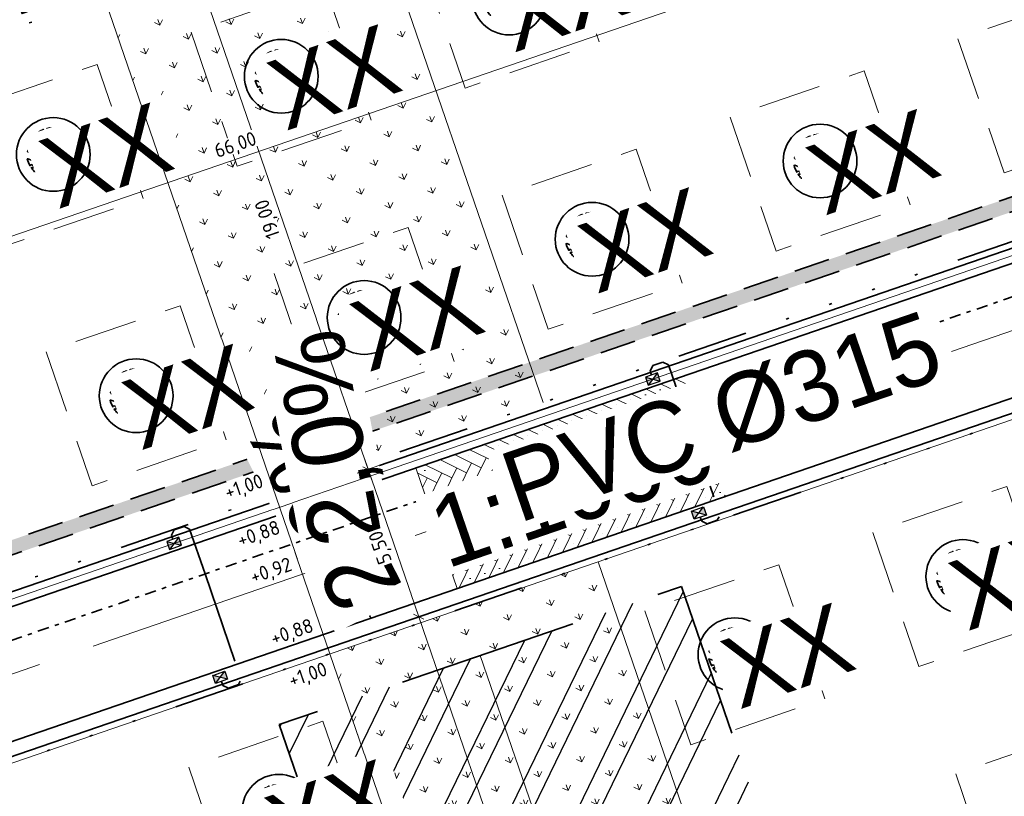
# Model space of a CAD drawing. Header units: metres. Extents: x 264779 to 275389, y 575281 to 580396.
# Tile 120 of 174: x 265408 to 265442, y 576992 to 577019. Entities that reach past the tile are written whole.
import ezdxf
from ezdxf.enums import TextEntityAlignment as Align

# ---------------------------------------------------------------- set-up
doc = ezdxf.new("R2018")
doc.units = ezdxf.units.M
doc.set_wipeout_variables(frame=1)
for name, pattern in [('AM-AS', [16, 10, -2, 2, -2]), ('B-WE-RI-HWA_HUISAANSLUITING_PVC_125-G', [10, 3.25, -0.75, 1.25, -0.75, 1.25, -0.75, 1.25, -0.75]), ('B-WE-RI-HWA_PVC_315-G', [10, 2, -1.125, 0.75, -1.125, 2, -1.125, 0.75, -1.125]), ('B-WE-VH-KANTOPSLUITING_TROTTOIRBAND_RWS_[AFMETINGEN1]-G', [10, 2.5, -1.5, 0, -1.5, 0, -1.5, 0, -1.5, 0, -1.5]), ('DASHED', [19.05, 12.7, -6.35]), ('HIDDEN', [9.525, 6.35, -3.175])]:
    doc.linetypes.add(name, pattern=pattern)
for name, color, linetype, lineweight in [('N-CO-AM-AS-G', 10, 'AM-AS', 9), ('N-OI-RI-ALGEMEEN-B.O.B.-T25', 7, 'Continuous', 25), ('N-OI-RI-ALGEMEEN-INFORMATIE-T25', 7, 'Continuous', 25), ('N-OI-RI-ALGEMEEN-STROOMRICHTING-S', 7, 'Continuous', 25), ('N-OI-RI-ALGEMEEN-VERHANG-T25', 7, 'Continuous', 25), ('N-WA-RI-DETAIL1-G', 1, 'HIDDEN', 18), ('N-WE-KL-TRACE-A', 7, 'Continuous', 25), ('N-WE-KL-TRACE-G', 7, 'DASHED', 35), ('N-WE-VH-GOOT_SBS-G', 40, 'Continuous', 35), ('N-WE-VH-KANTOPSLUITING_TROTTOIRBAND_RWS_110-220x250-G', 60, 'B-WE-VH-KANTOPSLUITING_TROTTOIRBAND_RWS_[AFMETINGEN1]-G', 35), ('N-WE-VH-VERHARDING_STRAATBAKSTEEN_DIKFORMAAT_KEPER-G', 40, 'Continuous', 35), ('N-XX-AL-HOOGTELABEL-T25-M', 7, 'Continuous', 25), ('X-XX-AL-AANPIJLING-T25', 7, 'Continuous', 25), ('X-XX-AL-VERKANTING_DAKPROFIEL-S', 7, 'Continuous', 25)]:
    doc.layers.add(name, color=color, linetype=linetype, lineweight=lineweight)
for name, color, linetype, lineweight, true_color in [('N-GV-GR-BOOM-S', 7, 'Continuous', 35, 0x00a500), ('N-GV-GR-GRAS_BERMKRUIDENMENGSEL-A', 7, 'Continuous', 18, 0x00a500), ('N-OI-RI-BELUCHTINGSDRAINAGE_PVC_160-G', 3, 'B-WE-RI-DRAINAGE_PVC_160-G', 35, 0x00ff00), ('N-OI-RI-DWA_PVC_250-G', 20, 'B-WE-RI-DWA_PVC_250-G', 35, 0xff3f00), ('N-OI-RI-HWA_KOLKAANSLUITING_PVC_160-G', 150, 'B-WE-RI-HWA_HUISAANSLUITING_PVC_125-G', 35, 0x007fff), ('N-OI-RI-HWA_PVC_315-G', 150, 'B-WE-RI-HWA_PVC_315-G', 35, 0x007fff), ('N-WE-RI-HWA_KOLK-S', 150, 'Continuous', 25, 0x007fff), ('N-WE-VH-VERHARDING_STRAATBAKSTEEN_DIKFORMAAT_KEPER-ROOD-PAARS-A', 7, 'Continuous', 18, 0xa45729), ('N-XX-XX-ZONE-A', 1, 'Continuous', 25, 0xff0000), ('N-XX-XX-ZONE-G', 1, 'HIDDEN', 35, 0xff0000)]:
    doc.layers.add(name, color=color, linetype=linetype, lineweight=lineweight, true_color=true_color)
doc.layers.add('X-XX-AL-HULPLAAG-G', color=6, linetype='Continuous', lineweight=18, plot=False)
doc.styles.add('NLCS-ISO', font='NLCS-ISO.ttf')
doc.styles.add('NLCS-ISO-ANNOTATIVE-T25', font='NLCS-ISO.ttf', dxfattribs={"height": 2.5})
doc.styles.add('NLCS-ISO-M1000-T25', font='NLCS-ISO.ttf', dxfattribs={"height": 2.5})
doc.styles.get("Standard").update_dxf_attribs({"font": 'arial.ttf'})
doc.linetypes.add('B-WE-RI-DRAINAGE_PVC_160-G', pattern='A,10.25,-3,[160,NLCS.shx,S=0.25,R=0,X=0,Y=0],-3.5,["o",Standard,S=1,R=0,X=-0.35,Y=-0.35],-3.25', length=20)
doc.linetypes.add('B-WE-RI-DWA_PVC_250-G', pattern='A,6,-5.5,["O   O   O",NLCS-ISO,S=0.5,R=0,X=-2.5,Y=-0.2],-3.5,5', length=20)
doc.dimstyles.new('NLCS-ANNOTATIVE-T25-SCHRAP', dxfattribs={"dimtxt": 2.5, "dimasz": 1.4, "dimexe": 2, "dimexo": 2, "dimgap": 0.7, "dimtad": 1, "dimzin": 0, "dimtxsty": 'NLCS-ISO-ANNOTATIVE-T25', "dimblk": 'OBLIQUE', "dimcen": 2.5, "dimdle": 2, "dimclrd": 256, "dimclre": 256, "dimclrt": 256, "dimadec": 1, "dimazin": 0, "dimtfac": 1, "dimtofl": 0, "dimtmove": 1, "dimatfit": 0, "dimldrblk": 'OBLIQUE', "dimfxl": 2, "dimfxlon": 1, "dimtfillclr": 256, "dimtolj": 1, "dimtzin": 0, "dimlwd": 18, "dimlwe": 18, "dimarcsym": 0})
pattern_1 = [(109.0885258, (229946.4539, 679547.0011), (-1.011904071, 0.491604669), [0.2109375, -1.380052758]), (64.0885258, (229946.4539, 679547.0011), (-1.011904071, 0.491604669), [0.2109375, -0.9140625]), (154.0885258, (229946.4539, 679547.0011), (-0.491604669, -1.011904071), [0.2109375, -0.9140625])]

# ---------------------------------------------------------------- blocks, each defined once
blk = doc.blocks.new('_Oblique')
at = {"color": 0, "linetype": 'ByBlock', "lineweight": -2}
blk.add_line((-0.5, -0.5), (0.5, 0.5), dxfattribs=at)
blk = doc.blocks.new('*D104')
at = {"layer": 'Defpoints', "color": 0, "transparency": 16777216}
for p in [(265415.327, 577021.895), (265421.498, 577003.925), (265419.975, 577003.402)]:
    blk.add_point(p, dxfattribs=at)
at = {"layer": 'X-XX-AL-AANPIJLING-T25', "lineweight": 18, "transparency": 16777216}
for p, q in [((265413.674, 577021.75), (265420.105, 577003.024)), ((265414.183, 577021.502), (265413.426, 577021.242)), ((265420.354, 577003.532), (265419.597, 577003.272))]:
    blk.add_line(p, q, dxfattribs=at)
at = {"layer": 'X-XX-AL-AANPIJLING-T25', "lineweight": 18, "transparency": 16777216, "xscale": 0.28, "yscale": 0.28, "zscale": 0.28}
for p, rotation in [((265413.804, 577021.372), 108.953399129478), ((265419.975, 577003.402), 288.953399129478)]:
    blk.add_blockref('_Oblique', p, dxfattribs=dict(at, rotation=rotation))
at = {"layer": 'X-XX-AL-AANPIJLING-T25', "transparency": 16777216, "insert": (265416.474, 577012.244), "char_height": 0.5, "attachment_point": 5, "rotation": 108.9534, "style": 'NLCS-ISO-ANNOTATIVE-T25', "bg_fill": 3, "box_fill_scale": 1.1, "bg_fill_color": 256, "bg_fill_true_color": 13158600, "bg_fill_transparency": 0}
blk.add_mtext('\\A1;19,00', dxfattribs=at)
blk = doc.blocks.new('*D105')
at = {"layer": 'Defpoints', "color": 0, "transparency": 16777216}
for p in [(265421.498, 577003.925), (265423.285, 576998.723), (265421.762, 576998.2)]:
    blk.add_point(p, dxfattribs=at)
at = {"layer": 'X-XX-AL-AANPIJLING-T25', "lineweight": 18, "transparency": 16777216}
for p, q in [((265420.354, 577003.532), (265419.597, 577003.272)), ((265419.846, 577003.78), (265421.892, 576997.822)), ((265422.14, 576998.33), (265421.384, 576998.07))]:
    blk.add_line(p, q, dxfattribs=at)
at = {"layer": 'X-XX-AL-AANPIJLING-T25', "lineweight": 18, "transparency": 16777216, "xscale": 0.28, "yscale": 0.28, "zscale": 0.28}
for p, rotation in [((265419.975, 577003.402), 108.953399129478), ((265421.762, 576998.2), 288.953399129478)]:
    blk.add_blockref('_Oblique', p, dxfattribs=dict(at, rotation=rotation))
at = {"layer": 'X-XX-AL-AANPIJLING-T25', "transparency": 16777216, "insert": (265420.452, 577000.658), "char_height": 0.5, "attachment_point": 5, "rotation": 108.9534, "style": 'NLCS-ISO-ANNOTATIVE-T25', "bg_fill": 3, "box_fill_scale": 1.1, "bg_fill_color": 256, "bg_fill_true_color": 13158600, "bg_fill_transparency": 0}
blk.add_mtext('\\A1;5,50', dxfattribs=at)
blk = doc.blocks.new('*D106')
at = {"layer": 'Defpoints', "color": 0, "transparency": 16777216}
for p in [(265423.285, 576998.723), (265429.456, 576980.753), (265427.933, 576980.23)]:
    blk.add_point(p, dxfattribs=at)
at = {"layer": 'X-XX-AL-AANPIJLING-T25', "lineweight": 18, "transparency": 16777216}
for p, q in [((265422.14, 576998.33), (265421.384, 576998.07)), ((265421.632, 576998.579), (265428.063, 576979.852)), ((265428.311, 576980.36), (265427.555, 576980.1))]:
    blk.add_line(p, q, dxfattribs=at)
at = {"layer": 'X-XX-AL-AANPIJLING-T25', "lineweight": 18, "transparency": 16777216, "xscale": 0.28, "yscale": 0.28, "zscale": 0.28}
for p, rotation in [((265421.762, 576998.2), 108.953399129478), ((265427.933, 576980.23), 288.953399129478)]:
    blk.add_blockref('_Oblique', p, dxfattribs=dict(at, rotation=rotation))
at = {"layer": 'X-XX-AL-AANPIJLING-T25', "transparency": 16777216, "insert": (265424.431, 576989.072), "char_height": 0.5, "attachment_point": 5, "rotation": 108.9534, "style": 'NLCS-ISO-ANNOTATIVE-T25', "bg_fill": 3, "box_fill_scale": 1.1, "bg_fill_color": 256, "bg_fill_true_color": 13158600, "bg_fill_transparency": 0}
blk.add_mtext('\\A1;19,00', dxfattribs=at)
blk = doc.blocks.new('*D110')
at = {"layer": 'Defpoints', "color": 0, "transparency": 16777216}
for p in [(265448.857, 577025.862), (265449.587, 577023.734), (265387.166, 577002.297)]:
    blk.add_point(p, dxfattribs=at)
at = {"layer": 'X-XX-AL-AANPIJLING-T25', "lineweight": 18, "transparency": 16777216}
for p, q in [((265448.986, 577025.484), (265448.727, 577026.24)), ((265386.057, 577004.295), (265449.235, 577025.992)), ((265386.565, 577004.047), (265386.305, 577004.803))]:
    blk.add_line(p, q, dxfattribs=at)
at = {"layer": 'X-XX-AL-AANPIJLING-T25', "lineweight": 18, "transparency": 16777216, "xscale": 0.28, "yscale": 0.28, "zscale": 0.28}
for p, rotation in [((265448.857, 577025.862), 18.95339913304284), ((265386.435, 577004.425), 198.9533991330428)]:
    blk.add_blockref('_Oblique', p, dxfattribs=dict(at, rotation=rotation))
at = {"layer": 'X-XX-AL-AANPIJLING-T25', "transparency": 16777216, "insert": (265415.314, 577014.808), "char_height": 0.5, "attachment_point": 5, "rotation": 18.9534, "style": 'NLCS-ISO-ANNOTATIVE-T25', "bg_fill": 3, "box_fill_scale": 1.1, "bg_fill_color": 256, "bg_fill_true_color": 13158600, "bg_fill_transparency": 0}
blk.add_mtext('\\A1;66,00', dxfattribs=at)
blk = doc.blocks.new('*U32')
h = blk.add_hatch(color=256)
h.dxf.hatch_style = 1
h.paths.add_polyline_path([(-3.65, 10.64), (0, 0), (3.65, -10.64), (2.36, 0.81)])
at = {"flags": 128}
blk.add_lwpolyline([(-3.65, 10.64), (0, 0), (3.65, -10.64), (2.36, 0.81)], close=True, dxfattribs=at)
at = {"lineweight": 30}
for tag, rotation, flags, p in [('HELLING_2', 296.9534, 50, (1.76, 10.72)), ('HELLING', 280.9534, 43, (6.61, -1.23))]:
    blk.add_attdef(tag, text='', height=2.5, rotation=rotation, dxfattribs=dict(at, flags=flags)).set_placement(p, align=Align.TOP_LEFT)
blk = doc.blocks.new('*U97')
blk.add_wipeout([(-1.125, 0.75), (1.125, 0.75), (1.125, -0.75), (-1.125, -0.75)])
h = blk.add_hatch(color=256)
h.dxf.hatch_style = 1
h.paths.add_polyline_path([(0, 0), (-1.125, 0.75), (-1.125, -0.75)])
h.paths.add_polyline_path([(1.125, -0.75), (1.125, 0.75), (0, 0)])
for p, q in [((-1.125, -0.75), (1.125, 0.75)), ((1.125, -0.75), (-1.125, 0.75))]:
    blk.add_line(p, q)
at = {"flags": 128}
blk.add_lwpolyline([(-1.125, -0.75), (1.125, -0.75), (1.125, 0.75), (-1.125, 0.75)], close=True, dxfattribs=at)
blk = doc.blocks.new('*U161')
at = {"layer": 'N-OI-RI-ALGEMEEN-STROOMRICHTING-S', "ltscale": 0.99999}
blk.add_hatch(color=256, dxfattribs=at).paths.add_polyline_path([(188.14, 64.62), (193.76, 65.56), (193.16, 67.33)])
at = {"flags": 128}
blk.add_lwpolyline([(0, 0), (368.85, 126.68)], dxfattribs=at)
at = {"layer": 'N-OI-RI-ALGEMEEN-STROOMRICHTING-S', "ltscale": 0.99999}
blk.add_lwpolyline([(188.14, 64.62), (193.76, 65.56), (193.16, 67.33)], close=True, dxfattribs=at)
at = {"layer": 'N-OI-RI-ALGEMEEN-B.O.B.-T25', "lineweight": 30, "ltscale": 0.5, "oblique": 30, "flags": 5}
for tag, p in [('+0,00', (357.69, 122.32)), ('+0,01', (0.9, -0.22))]:
    blk.add_attdef(tag, text='', height=2.5, rotation=18.9552, dxfattribs=at).set_placement(p, align=Align.TOP_LEFT)
at = {"layer": 'N-OI-RI-ALGEMEEN-INFORMATIE-T25', "lineweight": 30, "ltscale": 0.5, "oblique": 30, "flags": 5}
blk.add_attdef('BETON%%C160', text='', height=2.5, rotation=18.9552, dxfattribs=at).set_placement((184.72, 66.59), align=Align.TOP_RIGHT)
at = {"layer": 'N-OI-RI-ALGEMEEN-VERHANG-T25', "lineweight": 30, "ltscale": 0.5, "oblique": 30, "flags": 5}
blk.add_attdef('1:1000', text='', height=2.5, rotation=18.9552, dxfattribs=at).set_placement((172.03, 58.55), align=Align.TOP_LEFT)
blk = doc.blocks.new('BOOM')
blk.add_lwpolyline([(0.4, 4.34), (0.41, 4.35), (0.41, 4.36), (0.42, 4.37), (0.43, 4.38), (0.44, 4.38), (0.44, 4.39), (0.45, 4.4), (0.46, 4.41), (0.46, 4.42), (0.47, 4.43), (0.47, 4.44), (0.48, 4.46), (0.48, 4.48), (0.47, 4.5), (0.47, 4.53), (0.44, 4.64, -0.52938), (0.49, 4.7, -0.087139), (2.05, 4.26, -0.372341), (2.11, 4.12), (2.17, 3.8), (2.01, 3.64), (1.84, 3.67), (1.63, 3.52), (1.71, 3.32), (1.92, 3.25), (2.5, 3.38), (2.64, 3.31), (2.63, 3.18), (2.5, 3.1), (2.38, 2.71), (2.53, 2.46), (2.92, 3.09, -0.504641), (3.14, 2.89, 0.331948), (3.27, 2.69, 0.282008), (3.68, 2.77), (3.65, 2.75, -0.512156), (3.84, 2.75, -0.16076), (4.7, -0.05), (4.59, -0.16), (4.59, -0.27), (4.48, -0.29), (4.5, -0.4), (4.33, -0.35), (4.28, -0.48), (4.48, -0.61), (4.55, -0.66), (4.66, -0.55, -0.106371), (4, -2.41), (3.42, -2.03), (3.31, -2.1), (3.24, -1.79), (3.03, -1.54), (2.79, -1.55), (2.79, -1.83), (2.61, -2.47), (2.64, -2.59), (2.77, -2.61), (3.62, -2.93, -0.236298), (-0.21, -4.62, 0.159625), (-0.32, -4.4, 0.350802), (-0.29, -4.17, -0.504641), (-0.55, -4.05), (-0.49, -3.84), (-0.6, -3.65), (-0.74, -3.67), (-0.76, -3.82), (-0.87, -3.88), (-1, -3.79), (-1.11, -3.2), (-1.19, -3.12), (-1.4, -3.13), (-1.46, -3.38), (-1.55, -3.41), (-1.63, -3.62), (-1.85, -3.5, 0.733583), (-1.77, -3.66, -0.861625), (-1.72, -3.81, 0.279978), (-1.88, -4.05), (-1.88, -4.06, -0.827056), (-2.04, -4.23, -0.116774), (-3.83, -2.36), (-3.79, -2.35), (-3.76, -2.34), (-3.74, -2.33), (-3.72, -2.32), (-3.71, -2.31), (-3.7, -2.3), (-3.69, -2.29), (-3.47, -2.01), (-3.47, -2), (-3.47, -1.99), (-3.46, -1.99), (-3.46, -1.98), (-3.46, -1.97), (-3.45, -1.96), (-3.45, -1.95), (-3.44, -1.94), (-3.44, -1.92), (-3.43, -1.91), (-3.42, -1.9), (-3.42, -1.88), (-3.41, -1.87), (-3.4, -1.85), (-3.39, -1.84), (-3.39, -1.82), (-3.38, -1.81), (-3.38, -1.79), (-3.38, -1.78), (-3.38, -1.77), (-3.38, -1.76), (-3.38, -1.75), (-3.38, -1.74), (-3.39, -1.73), (-3.4, -1.73), (-3.4, -1.72), (-3.41, -1.72), (-3.42, -1.72), (-3.43, -1.72), (-3.44, -1.72), (-3.45, -1.72), (-3.46, -1.71), (-3.47, -1.71), (-3.48, -1.71), (-3.49, -1.7), (-3.5, -1.69), (-3.52, -1.68), (-3.53, -1.67), (-3.54, -1.67), (-3.55, -1.66), (-3.56, -1.65), (-3.58, -1.64), (-3.59, -1.62), (-3.6, -1.61), (-3.83, -1.87), (-3.84, -1.86), (-3.85, -1.84), (-3.86, -1.83), (-3.87, -1.81), (-3.88, -1.8), (-3.89, -1.79), (-3.91, -1.78), (-3.94, -1.77), (-3.98, -1.78), (-4.04, -1.79), (-4.11, -1.81, -0.040997), (-4.42, -0.95), (-4.26, -0.97), (-4.11, -1.07), (-4.04, -1), (-3.95, -0.85), (-4.03, -0.72), (-3.99, -0.52), (-4.17, -0.51), (-4.29, -0.39), (-4.51, -0.53, -0.05814), (-4.6, 0.76), (-4.47, 0.74), (-3.96, 0.34), (-3.74, 0.41), (-2.88, 0.64), (-2.81, 0.92), (-3.14, 1.05), (-3.19, 1.16), (-3.8, 1.46), (-3.81, 1.63), (-4.02, 1.8), (-4.1, 1.97), (-3.96, 2.19), (-3.65, 2.24), (-3.36, 2.43), (-3.36, 2.62), (-3.54, 2.83), (-3.49, 2.92), (-3.56, 3.05, -0.13428), (-1.53, 4.46, -0.541727), (-1.47, 4.41), (-1.48, 4.28), (-1.48, 4.21), (-1.47, 4.16), (-1.46, 4.12), (-1.44, 4.09), (-1.42, 4.07), (-1.39, 4.05), (-1.37, 4.03), (-1.35, 4.02), (-1.33, 4), (-1.32, 3.99), (-1.3, 3.97), (-1.29, 3.96), (-1.27, 3.95), (-1.26, 3.94), (-1.24, 3.94), (-1.23, 3.94), (-1.21, 3.94), (-1.19, 3.95), (-1.17, 3.96), (-1.15, 3.97), (-1.14, 3.98), (-1.12, 3.99), (-1.1, 4), (-1.08, 4), (-1.06, 4.01), (-1.04, 4.01), (-1.02, 4.01), (-1, 4.02), (-0.98, 4.02), (-0.97, 4.02), (-0.95, 4.03), (-0.94, 4.04), (-0.92, 4.05), (-0.91, 4.06), (-0.9, 4.08), (-0.89, 3.99), (-0.87, 3.96), (-0.77, 3.8), (-0.56, 3.68), (-0.85, 4.16), (-0.85, 4.17), (-0.85, 4.18), (-0.84, 4.2), (-0.84, 4.21), (-0.85, 4.23), (-0.85, 4.24), (-0.86, 4.25), (-0.88, 4.27), (-0.9, 4.28), (-0.92, 4.3), (-0.94, 4.32), (-0.97, 4.35), (-1, 4.38), (-1.03, 4.42), (-1.11, 4.52, -0.543104), (-1.08, 4.59, -0.046766), (-0.22, 4.72, -0.385168), (-0.17, 4.68), (-0.14, 4.5), (-0.13, 4.45), (-0.11, 4.41), (-0.1, 4.38), (-0.08, 4.37), (-0.06, 4.36), (-0.04, 4.36), (-0.03, 4.36), (-0.01, 4.36), (0.01, 4.35), (0.02, 4.35), (0.04, 4.34), (0.06, 4.34), (0.07, 4.33), (0.09, 4.32), (0.1, 4.32), (0.11, 4.31), (0.13, 4.3), (0.14, 4.3), (0.15, 4.29), (0.17, 4.28), (0.18, 4.28), (0.19, 4.27), (0.19, 4.26), (0.2, 4.25), (0.21, 4.24), (0.21, 4.23), (0.22, 4.23), (0.22, 4.22), (0.23, 4.21), (0.23, 4.21), (0.24, 4.2), (0.25, 4.2), (0.26, 4.2), (0.27, 4.21), (0.28, 4.21), (0.29, 4.22), (0.3, 4.22), (0.31, 4.23), (0.32, 4.24), (0.33, 4.26), (0.34, 4.27), (0.35, 4.28), (0.36, 4.3), (0.37, 4.31), (0.38, 4.32), (0.39, 4.33)], format="xyb", close=True)
blk.add_circle((0, 0), 0.138)
at = {"lineweight": 30, "flags": 104}
blk.add_attdef('01', text='', height=1.8, dxfattribs=at).set_placement((-2.45, 3.09), align=Align.TOP_LEFT)
blk = doc.blocks.new('*U207')
at = {"layer": 'N-OI-RI-ALGEMEEN-B.O.B.-T25', "lineweight": 30, "ltscale": 0.5, "oblique": 30, "flags": 50}
for tag, p in [('+0,00', (195.46, 66.59)), ('+0,01', (2.66, 0.38))]:
    blk.add_attdef(tag, text='', height=2.5, rotation=18.9534, dxfattribs=at).set_placement(p, align=Align.TOP_LEFT)
at = {"layer": 'N-OI-RI-ALGEMEEN-INFORMATIE-T25', "lineweight": 30, "ltscale": 0.5, "oblique": 30, "flags": 50}
blk.add_attdef('BETON%%C160', text='', height=2.5, rotation=18.9534, dxfattribs=at).set_placement((125.14, 46.12), align=Align.TOP_RIGHT)
at = {"layer": 'N-OI-RI-ALGEMEEN-VERHANG-T25', "lineweight": 30, "ltscale": 0.5, "oblique": 30, "flags": 50}
blk.add_attdef('1:1000', text='', height=2.5, rotation=18.9534, dxfattribs=at).set_placement((114.18, 38.68), align=Align.TOP_LEFT)

msp = doc.modelspace()

# ---------------------------------------------------------------- hatches: boundary and pattern name
at = {"layer": 'N-GV-GR-GRAS_BERMKRUIDENMENGSEL-A'}
h = msp.add_hatch(dxfattribs=at)
h.set_pattern_fill('AGR-KRUIDEN', color=256, scale=0.5625, pattern_type=2)
h.set_pattern_definition(pattern_1)
h.paths.add_polyline_path([(265448.279, 577026.867, 0.375101), (265441.69, 577030.66), (265447.684, 577013.206, 0.375101), (265450.552, 577020.247)])
h = msp.add_hatch(dxfattribs=at)
h.set_pattern_fill('AGR-KRUIDEN', color=256, scale=0.5625, pattern_type=2)
h.set_pattern_definition(pattern_1)
h.paths.add_polyline_path([(265420.128, 577023.311), (265410.67, 577020.063), (265416.698, 577002.509), (265426.156, 577005.757)])
h = msp.add_hatch(dxfattribs=at)
h.set_pattern_fill('AGR-KRUIDEN', color=256, scale=0.5625, pattern_type=2)
h.set_pattern_definition(pattern_1)
h.paths.add_polyline_path([(265424.656, 576979.337), (265434.113, 576982.585), (265428.085, 577000.139), (265418.627, 576996.891)])
at = {"layer": 'N-WE-KL-TRACE-A'}
h = msp.add_hatch(dxfattribs=at)
h.set_pattern_fill('DOTS', color=256, scale=0.5, angle=-0.069)
h.set_pattern_definition([(19.019479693, (53607.36198, 115305.85214), (0.02330677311, 0.175950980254), [0, -0.15875])])
h.paths.add_polyline_path([(265327.755, 576975.274), (265328.284, 576973.732), (265330.649, 576974.544), (265330.811, 576974.071), (265328.447, 576973.259), (265331.026, 576965.75), (265333.39, 576966.562), (265333.553, 576966.089), (265330.715, 576965.115), (265327.282, 576975.112), (265302.25, 576966.515), (265296.331, 576983.937), (265248.543, 576967.444), (265253.844, 576952.084), (265253.371, 576951.921), (265248.07, 576967.281), (265234.364, 576962.551), (265234.2, 576963.023), (265259.96, 576971.913), (265257.072, 576980.279), (265257.545, 576980.442), (265260.432, 576972.076), (265286.9, 576981.211), (265284.013, 576989.577), (265284.486, 576989.74), (265287.373, 576981.374), (265296.17, 576984.41), (265285.353, 577016.246), (265286.915, 577016.777), (265303.28, 576968.613), (265380.151, 576995.012), (265363.785, 577042.669), (265365.346, 577043.205), (265374.891, 577015.41), (265455.352, 577043.041), (265455.888, 577041.481), (265375.427, 577013.849), (265382.777, 576992.446), (265464.49, 577020.508), (265464.652, 577020.035), (265462.288, 577019.223), (265464.867, 577011.713), (265467.231, 577012.525), (265467.393, 577012.052), (265464.556, 577011.078), (265461.815, 577019.06), (265382.94, 576991.973), (265393.03, 576962.587), (265427.338, 576974.369), (265424.627, 576982.267), (265426.188, 576982.803), (265428.899, 576974.905), (265473.51, 576990.225), (265474.05, 576988.666), (265393.566, 576961.027), (265400.927, 576939.596), (265399.367, 576939.06), (265392.005, 576960.491), (265390.587, 576960.004), (265390.051, 576961.564), (265391.47, 576962.051), (265380.687, 576993.452), (265356.28, 576985.07), (265359.713, 576975.073), (265356.876, 576974.099), (265356.713, 576974.571), (265359.078, 576975.383), (265356.499, 576982.893), (265354.134, 576982.081), (265353.972, 576982.554), (265356.336, 576983.366), (265355.807, 576984.907)])
at = {"layer": 'N-WE-VH-VERHARDING_STRAATBAKSTEEN_DIKFORMAAT_KEPER-ROOD-PAARS-A'}
h = msp.add_hatch(dxfattribs=at)
h.set_pattern_fill('AVH-SBS_DIKFORMAAT_KEPER', color=256, scale=28.125, angle=134.86, pattern_type=2)
h.set_pattern_definition([(153.94852576, (70242.28183, 116738.5558), (-0.51914757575, -0.1782353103), [1.5525, -0.77625]), (63.94852576, (70241.77046, 116737.50974), (-0.51914757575, -0.1782353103), [1.5525, -0.77625]), (153.94852576, (70241.32487, 116738.8076), (-0.51914757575, -0.1782353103), [0, -2.32875]), (153.94852576, (70241.8518, 116738.118), (-0.51914757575, -0.1782353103), [0, -2.32875])])
h.paths.add_polyline_path([(265431.119, 577006.7), (265421.661, 577003.452), (265423.122, 576999.196), (265432.58, 577002.444)])
at = {"layer": 'N-XX-XX-ZONE-A'}
h = msp.add_hatch(dxfattribs=at)
h.set_pattern_fill('ANSI32', color=256, scale=1.125)
h.set_pattern_definition([(64.08852576, (53525.6048, 115542.1057), (-1.927677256, 0.936506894), []), (64.08852576, (53526.5595, 115542.4361), (-1.927677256, 0.936506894), [])])
h.paths.add_polyline_path([(265435.9, 576985.081), (265431.028, 576999.268), (265416.841, 576994.396), (265421.713, 576980.209)])

# ---------------------------------------------------------------- linework, layer by layer
at = {"layer": 'N-CO-AM-AS-G'}
msp.add_lwpolyline([(265289.228, 576955.593), (265507.809, 577030.658)], dxfattribs=at)
at = {"layer": 'N-OI-RI-BELUCHTINGSDRAINAGE_PVC_160-G'}
for centre in [(265440.951, 576999.621), (265432.912, 576996.861), (265416.833, 576991.339)]:
    msp.add_circle(centre, 1.3, dxfattribs=at)
at = {"layer": 'N-WA-RI-DETAIL1-G', "ltscale": 0.35, "flags": 128}
for points in [[(265421.778, 577021.585), (265423.402, 577016.856), (265428.131, 577018.48), (265426.811, 577022.328), (265424.255, 577021.451), (265423.953, 577022.332)], [(265413.738, 577018.824), (265415.362, 577014.095), (265420.091, 577015.719), (265418.467, 577020.448)], [(265440.779, 577018.594), (265442.403, 577013.865), (265447.132, 577015.489), (265445.508, 577020.218)], [(265405.699, 577016.063), (265407.323, 577011.334), (265412.052, 577012.958), (265410.428, 577017.687)], [(265432.74, 577015.833), (265434.364, 577011.105), (265439.093, 577012.729), (265437.469, 577017.457)], [(265424.701, 577013.073), (265426.325, 577008.344), (265431.054, 577009.968), (265429.43, 577014.697)], [(265416.662, 577010.312), (265418.286, 577005.583), (265423.015, 577007.207), (265421.391, 577011.936)], [(265408.622, 577007.551), (265410.246, 577002.822), (265414.975, 577004.446), (265413.351, 577009.175)], [(265437.774, 577001.174), (265439.398, 576996.445), (265444.127, 576998.069), (265442.503, 577002.798)], [(265429.735, 576998.413), (265431.359, 576993.684), (265436.088, 576995.308), (265434.464, 577000.037)], [(265413.657, 576992.891), (265415.281, 576988.163), (265420.01, 576989.787), (265418.386, 576994.515)], [(265440.698, 576992.662), (265442.322, 576987.933), (265447.05, 576989.557), (265445.426, 576994.286)]]:
    msp.add_lwpolyline(points, close=True, dxfattribs=at)
at = {"layer": 'N-WE-KL-TRACE-G', "ltscale": 0.1}
msp.add_lwpolyline([(265382.777, 576992.446), (265464.49, 577020.508), (265464.652, 577020.035), (265462.288, 577019.223), (265464.867, 577011.713), (265467.231, 577012.525), (265467.393, 577012.052), (265464.556, 577011.078), (265461.815, 577019.06), (265382.94, 576991.973)], dxfattribs=at)
at = {"layer": 'N-WE-VH-GOOT_SBS-G', "flags": 128}
for points in [[(265387.866, 576998.719), (265385.592, 577005.339, -0.414214), (265389.629, 577013.598), (265440.701, 577031.137, -0.414214), (265448.96, 577027.101), (265451.233, 577020.48, -0.414214), (265447.197, 577012.222), (265396.125, 576994.683, -0.414214)], [(265389.791, 577013.125), (265440.863, 577030.664, -0.414214), (265448.487, 577026.939), (265450.76, 577020.318, -0.414214), (265447.034, 577012.695), (265395.962, 576995.155, -0.414214), (265388.339, 576998.881), (265386.065, 577005.502, -0.414214)], [(265404.082, 576971.511), (265455.154, 576989.05, 0.414214), (265459.191, 576997.309), (265456.917, 577003.929, 0.414214), (265448.658, 577007.966), (265397.586, 576990.427, 0.414214), (265393.55, 576982.168), (265395.823, 576975.547, 0.414214)]]:
    msp.add_lwpolyline(points, format="xyb", close=True, dxfattribs=at)
msp.add_lwpolyline([(265448.821, 577007.493), (265397.749, 576989.954, 0.414214), (265394.023, 576982.33), (265396.296, 576975.71, 0.414214), (265403.92, 576971.984), (265454.992, 576989.523, 0.414214), (265458.718, 576997.146), (265456.444, 577003.767, 0.414214), (265448.821, 577007.493)], format="xyb", dxfattribs=at)
at = {"layer": 'N-WE-VH-KANTOPSLUITING_TROTTOIRBAND_RWS_110-220x250-G', "ltscale": 0.99999, "flags": 128}
for points in [[(265389.862, 577012.917), (265440.935, 577030.456, -0.414214), (265448.279, 577026.867), (265450.552, 577020.247, -0.414214), (265446.963, 577012.903), (265395.891, 576995.364, -0.414214), (265388.547, 576998.953), (265386.273, 577005.573, -0.414214)], [(265403.848, 576972.192), (265454.921, 576989.731, 0.414214), (265458.51, 576997.075), (265456.236, 577003.695, 0.414214), (265448.892, 577007.285), (265397.82, 576989.746, 0.414214), (265394.231, 576982.402), (265396.504, 576975.781, 0.414214)]]:
    msp.add_lwpolyline(points, format="xyb", close=True, dxfattribs=at)
at = {"layer": 'N-WE-VH-VERHARDING_STRAATBAKSTEEN_DIKFORMAAT_KEPER-G', "flags": 128}
for points in [[(265387.866, 576998.719), (265385.592, 577005.339, -0.414214), (265389.629, 577013.598), (265440.701, 577031.137, -0.414214), (265448.96, 577027.101), (265451.233, 577020.48, -0.414214), (265447.197, 577012.222), (265396.125, 576994.683, -0.414214)], [(265404.082, 576971.511), (265455.154, 576989.05, 0.414214), (265459.191, 576997.309), (265456.917, 577003.929, 0.414214), (265448.658, 577007.966), (265397.586, 576990.427, 0.414214), (265393.55, 576982.168), (265395.823, 576975.547, 0.414214)]]:
    msp.add_lwpolyline(points, format="xyb", close=True, dxfattribs=at)
at = {"layer": 'N-XX-XX-ZONE-G', "flags": 128}
msp.add_lwpolyline([(265435.9, 576985.081), (265431.028, 576999.268), (265416.841, 576994.396), (265421.713, 576980.209)], close=True, dxfattribs=at)
at = {"layer": 'X-XX-AL-HULPLAAG-G'}
for p, q in [((265396.256, 576994.992), (265446.903, 577012.385)), ((265421.661, 577003.452), (265423.122, 576999.196)), ((265421.661, 577003.452), (265423.122, 576999.196)), ((265428.806, 576982.645), (265423.934, 576996.832))]:
    msp.add_line(p, q, dxfattribs=at)
for points in [[(265288.498, 576957.722), (265312.113, 576965.831), (265325.146, 576970.307), (265343.031, 576976.449), (265360.263, 576982.367), (265372.841, 576986.687), (265451.324, 577013.639), (265466.287, 577018.777), (265498.027, 577029.678), (265507.078, 577032.786)], [(265289.959, 576953.465), (265313.574, 576961.575), (265326.607, 576966.051), (265344.493, 576972.193), (265361.724, 576978.111), (265374.303, 576982.431), (265452.786, 577009.383), (265467.748, 577014.521), (265499.489, 577025.422), (265508.54, 577028.53)]]:
    msp.add_lwpolyline(points, dxfattribs=at)
at = {"layer": 'X-XX-AL-HULPLAAG-G', "flags": 128}
for points in [[(265426.156, 577005.757), (265417.458, 577031.085)], [(265436.783, 576974.811), (265428.085, 577000.139)], [(265427.325, 576971.563), (265418.627, 576996.891)]]:
    msp.add_lwpolyline(points, dxfattribs=at)

# ---------------------------------------------------------------- block references
at = {"layer": 'N-GV-GR-BOOM-S'}
ref = msp.add_blockref('BOOM', (265424.954, 577020.032), dxfattribs=dict(at, xscale=0.2, yscale=0.2, zscale=0.2, rotation=19.0885257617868))
lines = msp.add_mtext('XX', dxfattribs={"layer": '0', "insert": (265424.289, 577020.457), "char_height": 2.5, "attachment_point": 1, "rotation": 19.0885, "bg_fill": 3, "box_fill_scale": 1.125, "bg_fill_color": 256, "bg_fill_transparency": 0})
ref.add_attrib('01', '', (265424.289, 577020.457)).embed_mtext(lines)
ref = msp.add_blockref('BOOM', (265416.915, 577017.271), dxfattribs=dict(at, xscale=0.2, yscale=0.2, zscale=0.2, rotation=19.0885257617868))
lines = msp.add_mtext('XX', dxfattribs={"layer": '0', "insert": (265416.25, 577017.696), "char_height": 2.5, "attachment_point": 1, "rotation": 19.0885, "bg_fill": 3, "box_fill_scale": 1.125, "bg_fill_color": 256, "bg_fill_transparency": 0})
ref.add_attrib('01', '', (265416.25, 577017.696)).embed_mtext(lines)
ref = msp.add_blockref('BOOM', (265408.876, 577014.511), dxfattribs=dict(at, xscale=0.2, yscale=0.2, zscale=0.2, rotation=19.0885257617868))
lines = msp.add_mtext('XX', dxfattribs={"layer": '0', "insert": (265408.211, 577014.935), "char_height": 2.5, "attachment_point": 1, "rotation": 19.0885, "bg_fill": 3, "box_fill_scale": 1.125, "bg_fill_color": 256, "bg_fill_transparency": 0})
ref.add_attrib('01', '', (265408.211, 577014.935)).embed_mtext(lines)
ref = msp.add_blockref('BOOM', (265435.916, 577014.281), dxfattribs=dict(at, xscale=0.2, yscale=0.2, zscale=0.2, rotation=19.0885257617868))
lines = msp.add_mtext('XX', dxfattribs={"layer": '0', "insert": (265435.252, 577014.706), "char_height": 2.5, "attachment_point": 1, "rotation": 19.0885, "bg_fill": 3, "box_fill_scale": 1.125, "bg_fill_color": 256, "bg_fill_transparency": 0})
ref.add_attrib('01', '', (265435.252, 577014.706)).embed_mtext(lines)
ref = msp.add_blockref('BOOM', (265427.877, 577011.52), dxfattribs=dict(at, xscale=0.2, yscale=0.2, zscale=0.2, rotation=19.0885257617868))
lines = msp.add_mtext('XX', dxfattribs={"layer": '0', "insert": (265427.212, 577011.945), "char_height": 2.5, "attachment_point": 1, "rotation": 19.0885, "bg_fill": 3, "box_fill_scale": 1.125, "bg_fill_color": 256, "bg_fill_transparency": 0})
ref.add_attrib('01', '', (265427.212, 577011.945)).embed_mtext(lines)
ref = msp.add_blockref('BOOM', (265419.838, 577008.759), dxfattribs=dict(at, xscale=0.2, yscale=0.2, zscale=0.2, rotation=19.0885257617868))
lines = msp.add_mtext('XX', dxfattribs={"layer": '0', "insert": (265419.173, 577009.184), "char_height": 2.5, "attachment_point": 1, "rotation": 19.0885, "bg_fill": 3, "box_fill_scale": 1.125, "bg_fill_color": 256, "bg_fill_transparency": 0})
ref.add_attrib('01', '', (265419.173, 577009.184)).embed_mtext(lines)
ref = msp.add_blockref('BOOM', (265411.799, 577005.999), dxfattribs=dict(at, xscale=0.2, yscale=0.2, zscale=0.2, rotation=19.0885257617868))
lines = msp.add_mtext('XX', dxfattribs={"layer": '0', "insert": (265411.134, 577006.423), "char_height": 2.5, "attachment_point": 1, "rotation": 19.0885, "bg_fill": 3, "box_fill_scale": 1.125, "bg_fill_color": 256, "bg_fill_transparency": 0})
ref.add_attrib('01', '', (265411.134, 577006.423)).embed_mtext(lines)
ref = msp.add_blockref('BOOM', (265440.951, 576999.621), dxfattribs=dict(at, xscale=0.2, yscale=0.2, zscale=0.2, rotation=19.0885257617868))
lines = msp.add_mtext('XX', dxfattribs={"layer": '0', "insert": (265440.286, 577000.046), "char_height": 2.5, "attachment_point": 1, "rotation": 19.0885, "bg_fill": 3, "box_fill_scale": 1.125, "bg_fill_color": 256, "bg_fill_transparency": 0})
ref.add_attrib('01', '', (265440.286, 577000.046)).embed_mtext(lines)
ref = msp.add_blockref('BOOM', (265432.912, 576996.861), dxfattribs=dict(at, xscale=0.2, yscale=0.2, zscale=0.2, rotation=19.0885257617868))
lines = msp.add_mtext('XX', dxfattribs={"layer": '0', "insert": (265432.247, 576997.285), "char_height": 2.5, "attachment_point": 1, "rotation": 19.0885, "bg_fill": 3, "box_fill_scale": 1.125, "bg_fill_color": 256, "bg_fill_transparency": 0})
ref.add_attrib('01', '', (265432.247, 576997.285)).embed_mtext(lines)
ref = msp.add_blockref('BOOM', (265416.833, 576991.339), dxfattribs=dict(at, xscale=0.2, yscale=0.2, zscale=0.2, rotation=19.0885257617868))
lines = msp.add_mtext('XX', dxfattribs={"layer": '0', "insert": (265416.168, 576991.764), "char_height": 2.5, "attachment_point": 1, "rotation": 19.0885, "bg_fill": 3, "box_fill_scale": 1.125, "bg_fill_color": 256, "bg_fill_transparency": 0})
ref.add_attrib('01', '', (265416.168, 576991.764)).embed_mtext(lines)
at = {"layer": 'X-XX-AL-VERKANTING_DAKPROFIEL-S'}
ref = msp.add_blockref('*U32', (265419.344, 577000.278), dxfattribs=dict(at, xscale=0.2, yscale=0.2, zscale=0.2, rotation=180))
lines = msp.add_mtext('2,0%', dxfattribs={"layer": '0', "insert": (265418.991, 576998.134), "char_height": 2.5, "attachment_point": 1, "rotation": 116.9534, "bg_fill": 3, "box_fill_scale": 1.15, "bg_fill_color": 256, "bg_fill_transparency": 0})
ref.add_attrib('HELLING_2', '', (265418.991, 576998.134)).embed_mtext(lines)
lines = msp.add_mtext('2,0%', dxfattribs={"layer": '0', "insert": (265418.023, 577000.524), "char_height": 2.5, "attachment_point": 1, "rotation": 100.9534, "bg_fill": 3, "box_fill_scale": 1.15, "bg_fill_color": 256, "bg_fill_transparency": 0})
ref.add_attrib('HELLING', '', (265418.023, 577000.524)).embed_mtext(lines)

# ---------------------------------------------------------------- next in the draw order: block references
at = {"layer": 'N-WE-RI-HWA_KOLK-S', "yscale": 0.2, "zscale": 0.2}
for p, xscale, rotation in [((265430.021, 577006.587), 0.2, 198.9533991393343), ((265431.645, 577001.858), -0.2, 18.95339914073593), ((265413.138, 577000.79), 0.2, 198.9533991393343), ((265414.762, 576996.061), -0.2, 18.95339914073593)]:
    msp.add_blockref('*U97', p, dxfattribs=dict(at, xscale=xscale, rotation=rotation))

# ---------------------------------------------------------------- next in the draw order: linework, layer by layer
at = {"layer": 'N-OI-RI-HWA_KOLKAANSLUITING_PVC_160-G', "flags": 128}
for points in [[(265431.11, 577005.508), (265430.566, 577007.092), (265430.376, 577007.185), (265430.016, 577007.062), (265429.923, 577006.871), (265429.972, 577006.729)], [(265431.11, 577005.508), (265432.385, 577001.796), (265432.292, 577001.605), (265431.933, 577001.482), (265431.742, 577001.575), (265431.693, 577001.717)], [(265414.228, 576999.71), (265413.684, 577001.294), (265413.494, 577001.387), (265413.134, 577001.264), (265413.041, 577001.073), (265413.09, 577000.932)], [(265414.228, 576999.71), (265415.503, 576995.998), (265415.41, 576995.807), (265415.05, 576995.684), (265414.86, 576995.777), (265414.811, 576995.919)]]:
    msp.add_lwpolyline(points, dxfattribs=at)
at = {"layer": 'X-XX-AL-HULPLAAG-G'}
msp.add_line((265396.256, 576994.992), (265446.903, 577012.385), dxfattribs=at)
at = {"layer": 'X-XX-AL-HULPLAAG-G', "flags": 128}
for points in [[(265427.325, 576971.563), (265408, 577027.837)], [(265448.892, 577007.285), (265397.82, 576989.746)]]:
    msp.add_lwpolyline(points, dxfattribs=at)

# ---------------------------------------------------------------- next in the draw order: block references
at = {"layer": 'N-OI-RI-HWA_PVC_315-G'}
ref = msp.add_blockref('*U161', (265387.529, 576990.541), dxfattribs=dict(at, xscale=0.2, yscale=0.2, zscale=0.2))
lines = msp.add_mtext('1:1000', dxfattribs={"layer": 'N-OI-RI-ALGEMEEN-VERHANG-T25', "ltscale": 0.5, "insert": (265421.935, 577002.252), "char_height": 2.5, "attachment_point": 1, "rotation": 18.9552, "bg_fill": 3, "box_fill_scale": 1.1, "bg_fill_color": 256, "bg_fill_transparency": 0})
ref.add_attrib('1:1000', '', (265421.935, 577002.252)).embed_mtext(lines)
lines = msp.add_mtext('PVC %%C315', dxfattribs={"layer": 'N-OI-RI-ALGEMEEN-INFORMATIE-T25', "ltscale": 0.5, "insert": (265424.472, 577003.859), "char_height": 2.5, "attachment_point": 1, "rotation": 18.9552, "bg_fill": 3, "box_fill_scale": 1.1, "bg_fill_color": 256, "bg_fill_transparency": 0})
ref.add_attrib('BETON%%C160', '', (265424.472, 577003.859)).embed_mtext(lines)

# ---------------------------------------------------------------- next in the draw order: texts
at = {"layer": 'N-XX-AL-HOOGTELABEL-T25-M', "char_height": 0.5, "width": 1.04288, "attachment_point": 1, "rotation": 18.9534, "style": 'NLCS-ISO-M1000-T25', "bg_fill": 3, "box_fill_scale": 1.1, "bg_fill_color": 256, "bg_fill_transparency": 0}
for s, insert in [('+0,88', (265415.31, 577001.126)), ('+0,92', (265415.763, 576999.834)), ('+0,88', (265416.483, 576997.662)), ('+1,00', (265417.116, 576996.176))]:
    msp.add_mtext(s, dxfattribs=dict(at, insert=insert))

# ---------------------------------------------------------------- next in the draw order: dimensions: what is measured, and where the dimension line sits
at = {"layer": 'X-XX-AL-AANPIJLING-T25'}
dim = msp.add_linear_dim(base=(265419.975, 577003.402), p1=(265415.327, 577021.895), p2=(265421.498, 577003.925), angle=108.9534, dimstyle='NLCS-ANNOTATIVE-T25-SCHRAP', override={"dimtad": 4, "dimtfill": 1}, dxfattribs=at)
dim.commit()
dim.dimension.update_dxf_attribs({"geometry": '*D104', "text_midpoint": (265416.474, 577012.244)})

# ---------------------------------------------------------------- next in the draw order: dimensions: what is measured, and where the dimension line sits
dim = msp.add_linear_dim(base=(265421.762, 576998.2), p1=(265421.498, 577003.925), p2=(265423.285, 576998.723), angle=108.9534, dimstyle='NLCS-ANNOTATIVE-T25-SCHRAP', override={"dimtad": 4, "dimtfill": 1}, dxfattribs=at)
dim.commit()
dim.dimension.update_dxf_attribs({"geometry": '*D105', "text_midpoint": (265420.452, 577000.658)})

# ---------------------------------------------------------------- next in the draw order: dimensions: what is measured, and where the dimension line sits
dim = msp.add_linear_dim(base=(265448.857, 577025.862), p1=(265387.166, 577002.297), p2=(265449.587, 577023.734), angle=18.9534, dimstyle='NLCS-ANNOTATIVE-T25-SCHRAP', override={"dimtfill": 1}, dxfattribs=at)
dim.commit()
dim.dimension.update_dxf_attribs({"geometry": '*D110', "text_midpoint": (265415.457, 577014.392), "dimtype": 160})
dim = msp.add_linear_dim(base=(265427.933, 576980.23), p1=(265423.285, 576998.723), p2=(265429.456, 576980.753), angle=108.9534, dimstyle='NLCS-ANNOTATIVE-T25-SCHRAP', override={"dimtad": 4, "dimtfill": 1}, dxfattribs=at)
dim.commit()
dim.dimension.update_dxf_attribs({"geometry": '*D106', "text_midpoint": (265424.431, 576989.072)})

# ---------------------------------------------------------------- next in the draw order: linework, layer by layer
at = {"layer": 'N-OI-RI-BELUCHTINGSDRAINAGE_PVC_160-G'}
for centre in [(265424.954, 577020.032), (265416.915, 577017.271), (265408.876, 577014.511), (265435.916, 577014.281), (265427.877, 577011.52), (265419.838, 577008.759), (265411.799, 577005.999)]:
    msp.add_circle(centre, 1.3, dxfattribs=at)

# ---------------------------------------------------------------- next in the draw order: block references
at = {"layer": 'N-OI-RI-DWA_PVC_250-G'}
ref = msp.add_blockref('*U207', (265382.065, 577013.38), dxfattribs=dict(at, xscale=0.2, yscale=0.2, zscale=0.2))
lines = msp.add_mtext('1:500', dxfattribs={"layer": 'N-OI-RI-ALGEMEEN-VERHANG-T25', "ltscale": 0.5, "insert": (265404.9, 577021.115), "char_height": 2.5, "attachment_point": 1, "rotation": 18.9534, "bg_fill": 3, "box_fill_scale": 1.1, "bg_fill_color": 256, "bg_fill_transparency": 0})
ref.add_attrib('1:1000', '', (265404.9, 577021.115)).embed_mtext(lines)

# ---------------------------------------------------------------- next in the draw order: texts
at = {"layer": 'N-XX-AL-HOOGTELABEL-T25-M', "insert": (265414.86, 577002.813), "char_height": 0.5, "width": 1.04288, "attachment_point": 1, "rotation": 18.9534, "style": 'NLCS-ISO-M1000-T25', "bg_fill": 3, "box_fill_scale": 1.1, "bg_fill_color": 256, "bg_fill_transparency": 0}
msp.add_mtext('+1,00', dxfattribs=at)

doc.saveas('drawing.dxf')
